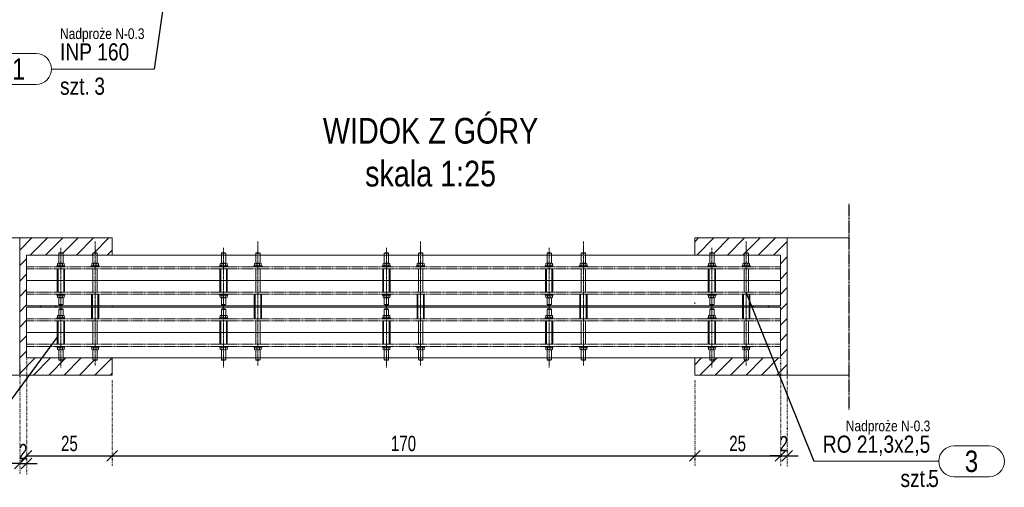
# Model space of a CAD drawing. Header units: millimetres. Extents: x 11149 to 111407, y -107619 to -23630.
# Tile 206 of 245: x 19886 to 20173, y -28731 to -28595. Entities that reach past the tile are written whole.
import ezdxf
from ezdxf.enums import TextEntityAlignment as Align

# ---------------------------------------------------------------- set-up
doc = ezdxf.new("R2010")
doc.units = ezdxf.units.MM
doc.header["$LTSCALE"] = 2
for name, pattern in [('CENTER2', [28.575, 19.05, -3.175, 3.175, -3.175]), ('DOT', [6.35, 0, -6.35]), ('HIDDEN', [9.525, 6.35, -3.175])]:
    doc.linetypes.add(name, pattern=pattern)
doc.layers.get('0').update_dxf_attribs({"plot": 0})
doc.layers.get('Defpoints').update_dxf_attribs({"color": 1})
for name, color, linetype, lineweight in [('e-cad_252', 252, 'HIDDEN', 9), ('e-cad_cienkie', 1, 'Continuous', 9), ('e-cad_opisy', 7, 'Continuous', 9), ('e-cad_osie', 22, 'CENTER2', 9), ('e-cad_stal_kontur', 222, 'Continuous', 20), ('e-cad_stal_ukryte', 222, 'HIDDEN', 9), ('e-cad_wymiary', 4, 'Continuous', 9)]:
    doc.layers.add(name, color=color, linetype=linetype, lineweight=lineweight)
doc.layers.add('e-cad_rzutnie', color=61, linetype='Continuous', lineweight=9, plot=False)
doc.layers.add('e-cad_ukryte', color=30, linetype='HIDDEN')
doc.styles.add('e-cad_1', font='arial.ttf', dxfattribs={"width": 0.7})
doc.styles.add('e-cad_2', font='arial.ttf', dxfattribs={"width": 0.8})
doc.dimstyles.new('e-cad_1_25_[cm]', dxfattribs={"dimscale": 2.5, "dimtxt": 1.8, "dimasz": 1.25, "dimexe": 1.25, "dimexo": 0.625, "dimgap": 0.5, "dimtad": 1, "dimdec": 0, "dimrnd": 1, "dimzin": 1, "dimtxsty": 'e-cad_1', "dimblk": 'OBLIQUE', "dimcen": 2.5, "dimclrd": 256, "dimclre": 252, "dimclrt": 7, "dimadec": 0, "dimazin": 0, "dimtfac": 1, "dimtix": 1, "dimtmove": 2, "dimatfit": 3, "dimldrblk": 'NONE', "dimfxl": 60, "dimfxlon": 1, "dimarcsym": 0})

# ---------------------------------------------------------------- blocks, each defined once
blk = doc.blocks.new('_OBLIQUE')
at = {"color": 0, "linetype": 'ByBlock', "lineweight": -2}
blk.add_line((-0.5, -0.5), (0.5, 0.5), dxfattribs=at)
blk = doc.blocks.new('*D1353')
at = {"layer": 'Defpoints', "color": 0}
for p in [(19887.7, -28691.87), (19885.7, -28694.18), (19887.7, -28724.39)]:
    blk.add_point(p, dxfattribs=at)
at = {"layer": 'e-cad_wymiary', "color": 252, "linetype": 'DOT', "lineweight": -2, "ltscale": 0.02}
for p, q in [((19887.7, -28693.43), (19887.7, -28727.52)), ((19885.7, -28695.74), (19885.7, -28727.52))]:
    blk.add_line(p, q, dxfattribs=at)
at = {"layer": 'e-cad_wymiary', "lineweight": -2, "ltscale": 0.02}
for p, q in [((19885.7, -28724.39), (19882.58, -28724.39)), ((19885.7, -28724.39), (19887.7, -28724.39)), ((19887.7, -28724.39), (19890.83, -28724.39))]:
    blk.add_line(p, q, dxfattribs=at)
at = {"layer": 'e-cad_wymiary', "lineweight": -2, "xscale": 3.125, "yscale": 3.125, "zscale": 3.125}
blk.add_blockref('_OBLIQUE', (19885.7, -28724.39), dxfattribs=at)
at = {"layer": 'e-cad_wymiary', "lineweight": -2, "xscale": 3.125, "yscale": 3.125, "zscale": 3.125, "rotation": 180}
blk.add_blockref('_OBLIQUE', (19887.7, -28724.39), dxfattribs=at)
at = {"layer": 'e-cad_wymiary', "color": 7, "insert": (19886.7, -28720.89), "char_height": 4.5, "attachment_point": 5, "style": 'e-cad_1'}
blk.add_mtext('2', dxfattribs=at)
blk = doc.blocks.new('_None')
blk = doc.blocks.new('*D1354')
at = {"layer": 'Defpoints', "color": 0}
for p in [(19887.7, -28691.87), (19912.7, -28698.57), (19912.7, -28722.09)]:
    blk.add_point(p, dxfattribs=at)
at = {"layer": 'e-cad_wymiary', "color": 252, "linetype": 'DOT', "lineweight": -2, "ltscale": 0.02}
for p, q in [((19887.7, -28693.43), (19887.7, -28725.22)), ((19912.7, -28700.13), (19912.7, -28725.22))]:
    blk.add_line(p, q, dxfattribs=at)
at = {"layer": 'e-cad_wymiary', "lineweight": -2, "ltscale": 0.02}
blk.add_line((19887.7, -28722.09), (19912.7, -28722.09), dxfattribs=at)
at = {"layer": 'e-cad_wymiary', "lineweight": -2, "xscale": 3.125, "yscale": 3.125, "zscale": 3.125, "rotation": 180}
blk.add_blockref('_OBLIQUE', (19887.7, -28722.09), dxfattribs=at)
at = {"layer": 'e-cad_wymiary', "lineweight": -2, "xscale": 3.125, "yscale": 3.125, "zscale": 3.125}
blk.add_blockref('_OBLIQUE', (19912.7, -28722.09), dxfattribs=at)
at = {"layer": 'e-cad_wymiary', "color": 7, "insert": (19900.2, -28718.54), "char_height": 4.5, "attachment_point": 5, "style": 'e-cad_1'}
blk.add_mtext('25', dxfattribs=at)
blk = doc.blocks.new('*D1355')
at = {"layer": 'Defpoints', "color": 0}
for p in [(19912.7, -28698.57), (20082.7, -28698.57), (20082.7, -28722.09)]:
    blk.add_point(p, dxfattribs=at)
at = {"layer": 'e-cad_wymiary', "color": 252, "linetype": 'DOT', "lineweight": -2, "ltscale": 0.02}
for p, q in [((19912.7, -28700.13), (19912.7, -28725.22)), ((20082.7, -28700.13), (20082.7, -28725.22))]:
    blk.add_line(p, q, dxfattribs=at)
at = {"layer": 'e-cad_wymiary', "lineweight": -2, "ltscale": 0.02}
blk.add_line((19912.7, -28722.09), (20082.7, -28722.09), dxfattribs=at)
at = {"layer": 'e-cad_wymiary', "lineweight": -2, "xscale": 3.125, "yscale": 3.125, "zscale": 3.125, "rotation": 180}
blk.add_blockref('_OBLIQUE', (19912.7, -28722.09), dxfattribs=at)
at = {"layer": 'e-cad_wymiary', "lineweight": -2, "xscale": 3.125, "yscale": 3.125, "zscale": 3.125}
blk.add_blockref('_OBLIQUE', (20082.7, -28722.09), dxfattribs=at)
at = {"layer": 'e-cad_wymiary', "color": 7, "insert": (19997.7, -28718.54), "char_height": 4.5, "attachment_point": 5, "style": 'e-cad_1'}
blk.add_mtext('170', dxfattribs=at)
blk = doc.blocks.new('*D1356')
at = {"layer": 'Defpoints', "color": 0}
for p in [(20107.7, -28692.16), (20082.7, -28698.57), (20107.7, -28722.09)]:
    blk.add_point(p, dxfattribs=at)
at = {"layer": 'e-cad_wymiary', "color": 252, "linetype": 'DOT', "lineweight": -2, "ltscale": 0.02}
for p, q in [((20107.7, -28693.72), (20107.7, -28725.22)), ((20082.7, -28700.13), (20082.7, -28725.22))]:
    blk.add_line(p, q, dxfattribs=at)
at = {"layer": 'e-cad_wymiary', "lineweight": -2, "ltscale": 0.02}
blk.add_line((20082.7, -28722.09), (20107.7, -28722.09), dxfattribs=at)
at = {"layer": 'e-cad_wymiary', "lineweight": -2, "xscale": 3.125, "yscale": 3.125, "zscale": 3.125, "rotation": 180}
blk.add_blockref('_OBLIQUE', (20082.7, -28722.09), dxfattribs=at)
at = {"layer": 'e-cad_wymiary', "lineweight": -2, "xscale": 3.125, "yscale": 3.125, "zscale": 3.125}
blk.add_blockref('_OBLIQUE', (20107.7, -28722.09), dxfattribs=at)
at = {"layer": 'e-cad_wymiary', "color": 7, "insert": (20095.2, -28718.54), "char_height": 4.5, "attachment_point": 5, "style": 'e-cad_1'}
blk.add_mtext('25', dxfattribs=at)
blk = doc.blocks.new('*D1357')
at = {"layer": 'Defpoints', "color": 0, "ltscale": 0.5}
for p in [(20107.7, -28692.16), (20109.7, -28695.9), (20109.7, -28722.09)]:
    blk.add_point(p, dxfattribs=at)
at = {"layer": 'e-cad_wymiary', "color": 252, "linetype": 'DOT', "lineweight": -2, "ltscale": 0.02}
for p, q in [((20107.7, -28693.72), (20107.7, -28725.22)), ((20109.7, -28697.46), (20109.7, -28725.22))]:
    blk.add_line(p, q, dxfattribs=at)
at = {"layer": 'e-cad_wymiary', "lineweight": -2, "ltscale": 0.02}
for p, q in [((20107.7, -28722.09), (20104.58, -28722.09)), ((20107.7, -28722.09), (20109.7, -28722.09)), ((20109.7, -28722.09), (20112.83, -28722.09))]:
    blk.add_line(p, q, dxfattribs=at)
at = {"layer": 'e-cad_wymiary', "lineweight": -2, "ltscale": 0.5, "xscale": 3.125, "yscale": 3.125, "zscale": 3.125}
blk.add_blockref('_OBLIQUE', (20107.7, -28722.09), dxfattribs=at)
at = {"layer": 'e-cad_wymiary', "lineweight": -2, "ltscale": 0.5, "xscale": 3.125, "yscale": 3.125, "zscale": 3.125, "rotation": 180}
blk.add_blockref('_OBLIQUE', (20109.7, -28722.09), dxfattribs=at)
at = {"layer": 'e-cad_wymiary', "color": 7, "ltscale": 0.5, "insert": (20108.7, -28718.58), "char_height": 4.5, "attachment_point": 5, "style": 'e-cad_1'}
blk.add_mtext('2', dxfattribs=at)
blk = doc.blocks.new('e-cad_StalOpis_1')
at = {"layer": 'e-cad_cienkie', "ltscale": 0.4}
blk.add_lwpolyline([(14.87, 1.8), (10.78, 1.8, 0.991311), (10.78, -1.8), (14.87, -1.8, 0.991311)], format="xyb", close=True, dxfattribs=at)
at = {"layer": 'e-cad_cienkie'}
blk.add_lwpolyline([(0, 0), (9, 0)], dxfattribs=at)
at = {"layer": 'e-cad_opisy', "ltscale": 0.04, "style": 'e-cad_1', "width": 0.8}
for tag, p in [('PROFIL', (8.01, 1)), ('ILOSC', (9.01, -3)), ('s_2', (8.01, -3))]:
    blk.add_attdef(tag, text='', height=2, dxfattribs=at).set_placement(p, align=Align.RIGHT)
at = {"layer": 'e-cad_opisy', "ltscale": 0.04, "style": 'e-cad_1', "width": 0.95, "flags": 1}
blk.add_attdef('s_1', text='', height=2, dxfattribs=at).set_placement((79.6, 1), align=Align.CENTER)
at = {"layer": 'e-cad_opisy', "color": 9, "ltscale": 0.04, "style": 'e-cad_1', "width": 0.8}
blk.add_attdef('NR', text='', height=2.5, dxfattribs=at).set_placement((12.82, 0), align=Align.MIDDLE_CENTER)
at = {"layer": 'e-cad_opisy', "ltscale": 0.04, "style": 'e-cad_1', "width": 0.8, "flags": 1}
for tag, p in [('MASA', (0, -15)), ('OBWOD', (0, -20)), ('GATUNEK_STALI', (0, -25))]:
    blk.add_attdef(tag, p, '', height=3, dxfattribs=at)
at = {"layer": 'e-cad_rzutnie', "ltscale": 0.04, "style": 'e-cad_1', "width": 0.8}
blk.add_attdef('POZYCJA', text='', height=1.25, dxfattribs=at).set_placement((8.01, 3.5), align=Align.RIGHT)
at = {"layer": 'e-cad_rzutnie', "ltscale": 0.04, "style": 'e-cad_1', "width": 0.8, "flags": 1}
blk.add_attdef('DLUGOSC', text='', height=1.25, dxfattribs=at).set_placement((12.82, -2.05), align=Align.TOP_CENTER)
blk = doc.blocks.new('e-cad_StalOpis_2')
at = {"layer": 'e-cad_cienkie', "ltscale": 0.4}
blk.add_lwpolyline([(-14.87, 1.8), (-10.78, 1.8, -0.991311), (-10.78, -1.8), (-14.87, -1.8, -0.991311)], format="xyb", close=True, dxfattribs=at)
at = {"layer": 'e-cad_cienkie'}
blk.add_lwpolyline([(0, 0), (-9, 0)], dxfattribs=at)
at = {"layer": 'e-cad_opisy', "ltscale": 0.04, "style": 'e-cad_1', "width": 0.8}
for tag, p in [('PROFIL', (-8, 1)), ('s_2', (-8, -3)), ('ILOSC', (-4, -3))]:
    blk.add_attdef(tag, p, '', height=2, dxfattribs=at)
at = {"layer": 'e-cad_opisy', "ltscale": 0.04, "style": 'e-cad_1', "width": 0.95, "flags": 1}
blk.add_attdef('s_1', text='', height=2, dxfattribs=at).set_placement((30.3, 1), align=Align.CENTER)
at = {"layer": 'e-cad_opisy', "color": 9, "ltscale": 0.04, "style": 'e-cad_1', "width": 0.8}
blk.add_attdef('NR', text='', height=2.5, dxfattribs=at).set_placement((-12.83, 0), align=Align.MIDDLE_CENTER)
at = {"layer": 'e-cad_opisy', "ltscale": 0.04, "style": 'e-cad_1', "width": 0.8, "flags": 1}
for tag, p in [('MASA', (0, -15)), ('OBWOD', (0, -20)), ('GATUNEK_STALI', (0, -25))]:
    blk.add_attdef(tag, p, '', height=3, dxfattribs=at)
at = {"layer": 'e-cad_rzutnie', "ltscale": 0.04, "style": 'e-cad_1', "width": 0.8}
blk.add_attdef('POZYCJA', (-8, 3.5), '', height=1.25, dxfattribs=at)
at = {"layer": 'e-cad_rzutnie', "ltscale": 0.04, "style": 'e-cad_1', "width": 0.8, "flags": 1}
blk.add_attdef('DLUGOSC', text='', height=1.25, dxfattribs=at).set_placement((-12.83, -2.05), align=Align.TOP_CENTER)

msp = doc.modelspace()

# ---------------------------------------------------------------- hatches: boundary and pattern name
at = {"layer": 'e-cad_252', "ltscale": 10}
h = msp.add_hatch(dxfattribs=at)
h.set_pattern_fill('ANSI31', color=256)
h.set_pattern_definition([(45, (-9000.538, -43009.3444), (-2.24506403, 2.24506403), [])])
h.paths.add_polyline_path([(19885.7, -28698.57), (19885.7, -28658.57), (19912.7, -28658.57), (19912.7, -28663.57), (19908.34, -28663.57), (19908.34, -28663.02), (19908.19, -28662.87), (19907.22, -28662.87), (19907.07, -28663.02), (19907.07, -28663.57), (19898.34, -28663.57), (19898.34, -28663.02), (19898.19, -28662.87), (19897.7, -28662.87), (19897.22, -28662.87), (19897.07, -28663.02), (19897.07, -28663.57), (19887.7, -28663.57), (19887.7, -28670.97), (19887.7, -28678.37), (19897.7, -28678.37), (19897.7, -28678.77), (19887.7, -28678.77), (19887.7, -28686.17), (19887.7, -28693.57), (19897.07, -28693.57), (19897.07, -28694.11), (19897.22, -28694.26), (19898.19, -28694.26), (19898.34, -28694.11), (19898.34, -28693.57), (19907.07, -28693.57), (19907.07, -28694.11), (19907.22, -28694.26), (19908.19, -28694.26), (19908.34, -28694.11), (19908.34, -28693.57), (19912.7, -28693.57), (19912.7, -28698.57)])
h = msp.add_hatch(dxfattribs=at)
h.set_pattern_fill('ANSI31', color=256)
h.set_pattern_definition([(45, (-9030.538, -43009.3444), (-2.24506403, 2.24506403), [])])
h.paths.add_polyline_path([(20082.7, -28693.57), (20087.07, -28693.57), (20087.07, -28694.11), (20087.22, -28694.26), (20088.19, -28694.26), (20088.34, -28694.11), (20088.34, -28693.57), (20097.07, -28693.57), (20097.07, -28694.11), (20097.22, -28694.26), (20098.19, -28694.26), (20098.34, -28694.11), (20098.34, -28693.57), (20107.7, -28693.57), (20107.7, -28686.17), (20107.7, -28678.77), (20098.77, -28678.77), (20098.77, -28678.37), (20107.7, -28678.37), (20107.7, -28670.97), (20107.7, -28663.57), (20098.34, -28663.57), (20098.34, -28663.02), (20098.19, -28662.87), (20097.22, -28662.87), (20097.07, -28663.02), (20097.07, -28663.57), (20088.34, -28663.57), (20088.34, -28663.02), (20088.19, -28662.87), (20087.22, -28662.87), (20087.07, -28663.02), (20087.07, -28663.57), (20082.7, -28663.57), (20082.7, -28658.57), (20109.7, -28658.57), (20109.7, -28698.57), (20082.7, -28698.57)])

# ---------------------------------------------------------------- linework, layer by layer
at = {"layer": 'e-cad_cienkie', "ltscale": 0.02}
msp.add_line((19917.46, -28609.28), (19924.92, -28609.28), dxfattribs=at)
at = {"layer": 'e-cad_cienkie'}
msp.add_line((20117.4, -28723.71), (20131.4, -28723.71), dxfattribs=at)
at = {"layer": 'e-cad_cienkie', "color": 0, "ltscale": 0.8}
for points in [[(19898.9, -28666.95), (19896.5, -28666.95), (19896.5, -28666.7), (19898.9, -28666.7), (19898.9, -28666.95)], [(19896.71, -28666.7), (19896.71, -28666.03)], [(19898.69, -28666.7), (19896.71, -28666.7)], [(19898.44, -28665.95), (19896.96, -28665.95)], [(19897.2, -28666.7), (19897.2, -28665.95)], [(19898.2, -28666.7), (19898.2, -28665.95)], [(19898.69, -28666.7), (19898.69, -28666.03)], [(19908.9, -28666.95), (19906.5, -28666.95), (19906.5, -28666.7), (19908.9, -28666.7), (19908.9, -28666.95)], [(19906.71, -28666.7), (19906.71, -28666.03)], [(19908.69, -28666.7), (19906.71, -28666.7)], [(19908.45, -28665.95), (19906.96, -28665.95)], [(19907.21, -28666.7), (19907.21, -28665.95)], [(19908.2, -28666.7), (19908.2, -28665.95)], [(19908.69, -28666.7), (19908.69, -28666.03)], [(19946.4, -28666.95), (19944, -28666.95), (19944, -28666.7), (19946.4, -28666.7), (19946.4, -28666.95)], [(19944.21, -28666.7), (19944.21, -28666.03)], [(19946.19, -28666.7), (19944.21, -28666.7)], [(19945.94, -28665.95), (19944.46, -28665.95)], [(19944.7, -28666.7), (19944.7, -28665.95)], [(19945.7, -28666.7), (19945.7, -28665.95)], [(19946.19, -28666.7), (19946.19, -28666.03)], [(19956.4, -28666.95), (19954, -28666.95), (19954, -28666.7), (19956.4, -28666.7), (19956.4, -28666.95)], [(19954.21, -28666.7), (19954.21, -28666.03)], [(19956.19, -28666.7), (19954.21, -28666.7)], [(19955.95, -28665.95), (19954.46, -28665.95)], [(19954.71, -28666.7), (19954.71, -28665.95)], [(19955.7, -28666.7), (19955.7, -28665.95)], [(19956.19, -28666.7), (19956.19, -28666.03)], [(19993.9, -28666.95), (19991.5, -28666.95), (19991.5, -28666.7), (19993.9, -28666.7), (19993.9, -28666.95)], [(19991.71, -28666.7), (19991.71, -28666.03)], [(19993.69, -28666.7), (19991.71, -28666.7)], [(19993.44, -28665.95), (19991.96, -28665.95)], [(19992.2, -28666.7), (19992.2, -28665.95)], [(19993.2, -28666.7), (19993.2, -28665.95)], [(19993.69, -28666.7), (19993.69, -28666.03)], [(20003.9, -28666.95), (20001.5, -28666.95), (20001.5, -28666.7), (20003.9, -28666.7), (20003.9, -28666.95)], [(20001.71, -28666.7), (20001.71, -28666.03)], [(20003.69, -28666.7), (20001.71, -28666.7)], [(20003.45, -28665.95), (20001.96, -28665.95)], [(20002.21, -28666.7), (20002.21, -28665.95)], [(20003.2, -28666.7), (20003.2, -28665.95)], [(20003.69, -28666.7), (20003.69, -28666.03)], [(20041.4, -28666.95), (20039, -28666.95), (20039, -28666.7), (20041.4, -28666.7), (20041.4, -28666.95)], [(20039.21, -28666.7), (20039.21, -28666.03)], [(20041.19, -28666.7), (20039.21, -28666.7)], [(20040.94, -28665.95), (20039.46, -28665.95)], [(20039.7, -28666.7), (20039.7, -28665.95)], [(20040.7, -28666.7), (20040.7, -28665.95)], [(20041.19, -28666.7), (20041.19, -28666.03)], [(20051.4, -28666.95), (20049, -28666.95), (20049, -28666.7), (20051.4, -28666.7), (20051.4, -28666.95)], [(20049.21, -28666.7), (20049.21, -28666.03)], [(20051.19, -28666.7), (20049.21, -28666.7)], [(20050.95, -28665.95), (20049.46, -28665.95)], [(20049.71, -28666.7), (20049.71, -28665.95)], [(20050.7, -28666.7), (20050.7, -28665.95)], [(20051.19, -28666.7), (20051.19, -28666.03)], [(20088.9, -28666.95), (20086.5, -28666.95), (20086.5, -28666.7), (20088.9, -28666.7), (20088.9, -28666.95)], [(20086.71, -28666.7), (20086.71, -28666.03)], [(20088.69, -28666.7), (20086.71, -28666.7)], [(20088.44, -28665.95), (20086.96, -28665.95)], [(20087.2, -28666.7), (20087.2, -28665.95)], [(20088.2, -28666.7), (20088.2, -28665.95)], [(20088.69, -28666.7), (20088.69, -28666.03)], [(20098.9, -28666.95), (20096.5, -28666.95), (20096.5, -28666.7), (20098.9, -28666.7), (20098.9, -28666.95)], [(20096.71, -28666.7), (20096.71, -28666.03)], [(20098.69, -28666.7), (20096.71, -28666.7)], [(20098.45, -28665.95), (20096.96, -28665.95)], [(20097.21, -28666.7), (20097.21, -28665.95)], [(20098.2, -28666.7), (20098.2, -28665.95)], [(20098.69, -28666.7), (20098.69, -28666.03)], [(19898.9, -28674.98), (19896.5, -28674.98), (19896.5, -28675.23), (19898.9, -28675.23), (19898.9, -28674.98)], [(19896.71, -28675.23), (19896.71, -28675.91)], [(19898.69, -28675.23), (19896.71, -28675.23)], [(19898.45, -28675.98), (19896.96, -28675.98)], [(19897.21, -28675.23), (19897.21, -28675.98)], [(19898.2, -28675.23), (19898.2, -28675.98)], [(19898.69, -28675.23), (19898.69, -28675.91)], [(19946.4, -28674.98), (19944, -28674.98), (19944, -28675.23), (19946.4, -28675.23), (19946.4, -28674.98)], [(19944.21, -28675.23), (19944.21, -28675.91)], [(19946.19, -28675.23), (19944.21, -28675.23)], [(19945.95, -28675.98), (19944.46, -28675.98)], [(19944.71, -28675.23), (19944.71, -28675.98)], [(19945.7, -28675.23), (19945.7, -28675.98)], [(19946.19, -28675.23), (19946.19, -28675.91)], [(19993.9, -28674.98), (19991.5, -28674.98), (19991.5, -28675.23), (19993.9, -28675.23), (19993.9, -28674.98)], [(19991.71, -28675.23), (19991.71, -28675.91)], [(19993.69, -28675.23), (19991.71, -28675.23)], [(19993.45, -28675.98), (19991.96, -28675.98)], [(19992.21, -28675.23), (19992.21, -28675.98)], [(19993.2, -28675.23), (19993.2, -28675.98)], [(19993.69, -28675.23), (19993.69, -28675.91)], [(20041.4, -28674.98), (20039, -28674.98), (20039, -28675.23), (20041.4, -28675.23), (20041.4, -28674.98)], [(20039.21, -28675.23), (20039.21, -28675.91)], [(20041.19, -28675.23), (20039.21, -28675.23)], [(20040.95, -28675.98), (20039.46, -28675.98)], [(20039.71, -28675.23), (20039.71, -28675.98)], [(20040.7, -28675.23), (20040.7, -28675.98)], [(20041.19, -28675.23), (20041.19, -28675.91)], [(20088.9, -28674.98), (20086.5, -28674.98), (20086.5, -28675.23), (20088.9, -28675.23), (20088.9, -28674.98)], [(20086.71, -28675.23), (20086.71, -28675.91)], [(20088.69, -28675.23), (20086.71, -28675.23)], [(20088.45, -28675.98), (20086.96, -28675.98)], [(20087.21, -28675.23), (20087.21, -28675.98)], [(20088.2, -28675.23), (20088.2, -28675.98)], [(20088.69, -28675.23), (20088.69, -28675.91)], [(19898.9, -28682.15), (19896.5, -28682.15), (19896.5, -28681.9), (19898.9, -28681.9), (19898.9, -28682.15)], [(19896.71, -28681.9), (19896.71, -28681.23)], [(19898.69, -28681.9), (19896.71, -28681.9)], [(19898.44, -28681.15), (19896.96, -28681.15)], [(19897.2, -28681.9), (19897.2, -28681.15)], [(19898.2, -28681.9), (19898.2, -28681.15)], [(19898.69, -28681.9), (19898.69, -28681.23)], [(19946.4, -28682.15), (19944, -28682.15), (19944, -28681.9), (19946.4, -28681.9), (19946.4, -28682.15)], [(19944.21, -28681.9), (19944.21, -28681.23)], [(19946.19, -28681.9), (19944.21, -28681.9)], [(19945.94, -28681.15), (19944.46, -28681.15)], [(19944.7, -28681.9), (19944.7, -28681.15)], [(19945.7, -28681.9), (19945.7, -28681.15)], [(19946.19, -28681.9), (19946.19, -28681.23)], [(19993.9, -28682.15), (19991.5, -28682.15), (19991.5, -28681.9), (19993.9, -28681.9), (19993.9, -28682.15)], [(19991.71, -28681.9), (19991.71, -28681.23)], [(19993.69, -28681.9), (19991.71, -28681.9)], [(19993.44, -28681.15), (19991.96, -28681.15)], [(19992.2, -28681.9), (19992.2, -28681.15)], [(19993.2, -28681.9), (19993.2, -28681.15)], [(19993.69, -28681.9), (19993.69, -28681.23)], [(20041.4, -28682.15), (20039, -28682.15), (20039, -28681.9), (20041.4, -28681.9), (20041.4, -28682.15)], [(20039.21, -28681.9), (20039.21, -28681.23)], [(20041.19, -28681.9), (20039.21, -28681.9)], [(20040.94, -28681.15), (20039.46, -28681.15)], [(20039.7, -28681.9), (20039.7, -28681.15)], [(20040.7, -28681.9), (20040.7, -28681.15)], [(20041.19, -28681.9), (20041.19, -28681.23)], [(20088.9, -28682.15), (20086.5, -28682.15), (20086.5, -28681.9), (20088.9, -28681.9), (20088.9, -28682.15)], [(20086.71, -28681.9), (20086.71, -28681.23)], [(20088.69, -28681.9), (20086.71, -28681.9)], [(20088.44, -28681.15), (20086.96, -28681.15)], [(20087.2, -28681.9), (20087.2, -28681.15)], [(20088.2, -28681.9), (20088.2, -28681.15)], [(20088.69, -28681.9), (20088.69, -28681.23)], [(19898.9, -28690.18), (19896.5, -28690.18), (19896.5, -28690.43), (19898.9, -28690.43), (19898.9, -28690.18)], [(19896.71, -28690.43), (19896.71, -28691.11)], [(19898.69, -28690.43), (19896.71, -28690.43)], [(19897.21, -28690.43), (19897.21, -28691.18)], [(19898.2, -28690.43), (19898.2, -28691.18)], [(19898.69, -28690.43), (19898.69, -28691.11)], [(19908.9, -28690.18), (19906.5, -28690.18), (19906.5, -28690.43), (19908.9, -28690.43), (19908.9, -28690.18)], [(19906.71, -28690.43), (19906.71, -28691.11)], [(19908.69, -28690.43), (19906.71, -28690.43)], [(19907.21, -28690.43), (19907.21, -28691.18)], [(19908.2, -28690.43), (19908.2, -28691.18)], [(19908.69, -28690.43), (19908.69, -28691.11)], [(19946.4, -28690.18), (19944, -28690.18), (19944, -28690.43), (19946.4, -28690.43), (19946.4, -28690.18)], [(19944.21, -28690.43), (19944.21, -28691.11)], [(19946.19, -28690.43), (19944.21, -28690.43)], [(19944.71, -28690.43), (19944.71, -28691.18)], [(19945.7, -28690.43), (19945.7, -28691.18)], [(19946.19, -28690.43), (19946.19, -28691.11)], [(19956.4, -28690.18), (19954, -28690.18), (19954, -28690.43), (19956.4, -28690.43), (19956.4, -28690.18)], [(19954.21, -28690.43), (19954.21, -28691.11)], [(19956.19, -28690.43), (19954.21, -28690.43)], [(19954.71, -28690.43), (19954.71, -28691.18)], [(19955.7, -28690.43), (19955.7, -28691.18)], [(19956.19, -28690.43), (19956.19, -28691.11)], [(19993.9, -28690.18), (19991.5, -28690.18), (19991.5, -28690.43), (19993.9, -28690.43), (19993.9, -28690.18)], [(19991.71, -28690.43), (19991.71, -28691.11)], [(19993.69, -28690.43), (19991.71, -28690.43)], [(19992.21, -28690.43), (19992.21, -28691.18)], [(19993.2, -28690.43), (19993.2, -28691.18)], [(19993.69, -28690.43), (19993.69, -28691.11)], [(20003.9, -28690.18), (20001.5, -28690.18), (20001.5, -28690.43), (20003.9, -28690.43), (20003.9, -28690.18)], [(20001.71, -28690.43), (20001.71, -28691.11)], [(20003.69, -28690.43), (20001.71, -28690.43)], [(20002.21, -28690.43), (20002.21, -28691.18)], [(20003.2, -28690.43), (20003.2, -28691.18)], [(20003.69, -28690.43), (20003.69, -28691.11)], [(20041.4, -28690.18), (20039, -28690.18), (20039, -28690.43), (20041.4, -28690.43), (20041.4, -28690.18)], [(20039.21, -28690.43), (20039.21, -28691.11)], [(20041.19, -28690.43), (20039.21, -28690.43)], [(20039.71, -28690.43), (20039.71, -28691.18)], [(20040.7, -28690.43), (20040.7, -28691.18)], [(20041.19, -28690.43), (20041.19, -28691.11)], [(20051.4, -28690.18), (20049, -28690.18), (20049, -28690.43), (20051.4, -28690.43), (20051.4, -28690.18)], [(20049.21, -28690.43), (20049.21, -28691.11)], [(20051.19, -28690.43), (20049.21, -28690.43)], [(20049.71, -28690.43), (20049.71, -28691.18)], [(20050.7, -28690.43), (20050.7, -28691.18)], [(20051.19, -28690.43), (20051.19, -28691.11)], [(20088.9, -28690.18), (20086.5, -28690.18), (20086.5, -28690.43), (20088.9, -28690.43), (20088.9, -28690.18)], [(20086.71, -28690.43), (20086.71, -28691.11)], [(20088.69, -28690.43), (20086.71, -28690.43)], [(20087.21, -28690.43), (20087.21, -28691.18)], [(20088.2, -28690.43), (20088.2, -28691.18)], [(20088.69, -28690.43), (20088.69, -28691.11)], [(20098.9, -28690.18), (20096.5, -28690.18), (20096.5, -28690.43), (20098.9, -28690.43), (20098.9, -28690.18)], [(20096.71, -28690.43), (20096.71, -28691.11)], [(20098.69, -28690.43), (20096.71, -28690.43)], [(20097.21, -28690.43), (20097.21, -28691.18)], [(20098.2, -28690.43), (20098.2, -28691.18)], [(20098.69, -28690.43), (20098.69, -28691.11)], [(19898.45, -28691.18), (19896.96, -28691.18)], [(19908.45, -28691.18), (19906.96, -28691.18)], [(19945.95, -28691.18), (19944.46, -28691.18)], [(19955.95, -28691.18), (19954.46, -28691.18)], [(19993.45, -28691.18), (19991.96, -28691.18)], [(20003.45, -28691.18), (20001.96, -28691.18)], [(20040.95, -28691.18), (20039.46, -28691.18)], [(20050.95, -28691.18), (20049.46, -28691.18)], [(20088.45, -28691.18), (20086.96, -28691.18)], [(20098.45, -28691.18), (20096.96, -28691.18)]]:
    msp.add_lwpolyline(points, dxfattribs=at)
for points in [[(19897.2, -28666.03, 0.302267), (19896.71, -28666.03)], [(19898.2, -28666.03, 0.151134), (19897.2, -28666.03)], [(19898.69, -28666.03, 0.302267), (19898.2, -28666.03)], [(19907.21, -28666.03, 0.302267), (19906.71, -28666.03)], [(19908.2, -28666.03, 0.151134), (19907.21, -28666.03)], [(19908.69, -28666.03, 0.302267), (19908.2, -28666.03)], [(19944.7, -28666.03, 0.302267), (19944.21, -28666.03)], [(19945.7, -28666.03, 0.151134), (19944.7, -28666.03)], [(19946.19, -28666.03, 0.302267), (19945.7, -28666.03)], [(19954.71, -28666.03, 0.302267), (19954.21, -28666.03)], [(19955.7, -28666.03, 0.151134), (19954.71, -28666.03)], [(19956.19, -28666.03, 0.302267), (19955.7, -28666.03)], [(19992.2, -28666.03, 0.302267), (19991.71, -28666.03)], [(19993.2, -28666.03, 0.151134), (19992.2, -28666.03)], [(19993.69, -28666.03, 0.302267), (19993.2, -28666.03)], [(20002.21, -28666.03, 0.302267), (20001.71, -28666.03)], [(20003.2, -28666.03, 0.151134), (20002.21, -28666.03)], [(20003.69, -28666.03, 0.302267), (20003.2, -28666.03)], [(20039.7, -28666.03, 0.302267), (20039.21, -28666.03)], [(20040.7, -28666.03, 0.151134), (20039.7, -28666.03)], [(20041.19, -28666.03, 0.302267), (20040.7, -28666.03)], [(20049.71, -28666.03, 0.302267), (20049.21, -28666.03)], [(20050.7, -28666.03, 0.151134), (20049.71, -28666.03)], [(20051.19, -28666.03, 0.302267), (20050.7, -28666.03)], [(20087.2, -28666.03, 0.302267), (20086.71, -28666.03)], [(20088.2, -28666.03, 0.151134), (20087.2, -28666.03)], [(20088.69, -28666.03, 0.302267), (20088.2, -28666.03)], [(20097.21, -28666.03, 0.302267), (20096.71, -28666.03)], [(20098.2, -28666.03, 0.151134), (20097.21, -28666.03)], [(20098.69, -28666.03, 0.302267), (20098.2, -28666.03)], [(19897.21, -28675.91, -0.302267), (19896.71, -28675.91)], [(19898.2, -28675.91, -0.151134), (19897.21, -28675.91)], [(19898.69, -28675.91, -0.302267), (19898.2, -28675.91)], [(19944.71, -28675.91, -0.302267), (19944.21, -28675.91)], [(19945.7, -28675.91, -0.151134), (19944.71, -28675.91)], [(19946.19, -28675.91, -0.302267), (19945.7, -28675.91)], [(19992.21, -28675.91, -0.302267), (19991.71, -28675.91)], [(19993.2, -28675.91, -0.151134), (19992.21, -28675.91)], [(19993.69, -28675.91, -0.302267), (19993.2, -28675.91)], [(20039.71, -28675.91, -0.302267), (20039.21, -28675.91)], [(20040.7, -28675.91, -0.151134), (20039.71, -28675.91)], [(20041.19, -28675.91, -0.302267), (20040.7, -28675.91)], [(20087.21, -28675.91, -0.302267), (20086.71, -28675.91)], [(20088.2, -28675.91, -0.151134), (20087.21, -28675.91)], [(20088.69, -28675.91, -0.302267), (20088.2, -28675.91)], [(19897.2, -28681.23, 0.302267), (19896.71, -28681.23)], [(19898.2, -28681.23, 0.151134), (19897.2, -28681.23)], [(19898.69, -28681.23, 0.302267), (19898.2, -28681.23)], [(19944.7, -28681.23, 0.302267), (19944.21, -28681.23)], [(19945.7, -28681.23, 0.151134), (19944.7, -28681.23)], [(19946.19, -28681.23, 0.302267), (19945.7, -28681.23)], [(19992.2, -28681.23, 0.302267), (19991.71, -28681.23)], [(19993.2, -28681.23, 0.151134), (19992.2, -28681.23)], [(19993.69, -28681.23, 0.302267), (19993.2, -28681.23)], [(20039.7, -28681.23, 0.302267), (20039.21, -28681.23)], [(20040.7, -28681.23, 0.151134), (20039.7, -28681.23)], [(20041.19, -28681.23, 0.302267), (20040.7, -28681.23)], [(20087.2, -28681.23, 0.302267), (20086.71, -28681.23)], [(20088.2, -28681.23, 0.151134), (20087.2, -28681.23)], [(20088.69, -28681.23, 0.302267), (20088.2, -28681.23)], [(19897.21, -28691.11, -0.302267), (19896.71, -28691.11)], [(19898.2, -28691.11, -0.151134), (19897.21, -28691.11)], [(19898.69, -28691.11, -0.302267), (19898.2, -28691.11)], [(19907.21, -28691.11, -0.302267), (19906.71, -28691.11)], [(19908.2, -28691.11, -0.151134), (19907.21, -28691.11)], [(19908.69, -28691.11, -0.302267), (19908.2, -28691.11)], [(19944.71, -28691.11, -0.302267), (19944.21, -28691.11)], [(19945.7, -28691.11, -0.151134), (19944.71, -28691.11)], [(19946.19, -28691.11, -0.302267), (19945.7, -28691.11)], [(19954.71, -28691.11, -0.302267), (19954.21, -28691.11)], [(19955.7, -28691.11, -0.151134), (19954.71, -28691.11)], [(19956.19, -28691.11, -0.302267), (19955.7, -28691.11)], [(19992.21, -28691.11, -0.302267), (19991.71, -28691.11)], [(19993.2, -28691.11, -0.151134), (19992.21, -28691.11)], [(19993.69, -28691.11, -0.302267), (19993.2, -28691.11)], [(20002.21, -28691.11, -0.302267), (20001.71, -28691.11)], [(20003.2, -28691.11, -0.151134), (20002.21, -28691.11)], [(20003.69, -28691.11, -0.302267), (20003.2, -28691.11)], [(20039.71, -28691.11, -0.302267), (20039.21, -28691.11)], [(20040.7, -28691.11, -0.151134), (20039.71, -28691.11)], [(20041.19, -28691.11, -0.302267), (20040.7, -28691.11)], [(20049.71, -28691.11, -0.302267), (20049.21, -28691.11)], [(20050.7, -28691.11, -0.151134), (20049.71, -28691.11)], [(20051.19, -28691.11, -0.302267), (20050.7, -28691.11)], [(20087.21, -28691.11, -0.302267), (20086.71, -28691.11)], [(20088.2, -28691.11, -0.151134), (20087.21, -28691.11)], [(20088.69, -28691.11, -0.302267), (20088.2, -28691.11)], [(20097.21, -28691.11, -0.302267), (20096.71, -28691.11)], [(20098.2, -28691.11, -0.151134), (20097.21, -28691.11)], [(20098.69, -28691.11, -0.302267), (20098.2, -28691.11)]]:
    msp.add_lwpolyline(points, format="xyb", dxfattribs=at)
at = {"layer": 'e-cad_opisy'}
for p, q in [((19885.7, -28698.57), (19885.7, -28658.57)), ((20109.7, -28698.57), (20109.7, -28658.57))]:
    msp.add_line(p, q, dxfattribs=at)
at = {"layer": 'e-cad_opisy', "color": 0, "linetype": 'HIDDEN', "ltscale": 4}
for p, q in [((19897.07, -28663.02), (19898.34, -28663.02)), ((19897.22, -28662.87), (19898.19, -28662.87)), ((19907.07, -28663.02), (19908.34, -28663.02)), ((19907.22, -28662.87), (19908.19, -28662.87)), ((19944.57, -28663.02), (19945.84, -28663.02)), ((19944.72, -28662.87), (19945.69, -28662.87)), ((19954.57, -28663.02), (19955.84, -28663.02)), ((19954.72, -28662.87), (19955.69, -28662.87)), ((19992.07, -28663.02), (19993.34, -28663.02)), ((19992.22, -28662.87), (19993.19, -28662.87)), ((20002.07, -28663.02), (20003.34, -28663.02)), ((20002.22, -28662.87), (20003.19, -28662.87)), ((20039.57, -28663.02), (20040.84, -28663.02)), ((20039.72, -28662.87), (20040.69, -28662.87)), ((20049.57, -28663.02), (20050.84, -28663.02)), ((20049.72, -28662.87), (20050.69, -28662.87)), ((20087.07, -28663.02), (20088.34, -28663.02)), ((20087.22, -28662.87), (20088.19, -28662.87)), ((20097.07, -28663.02), (20098.34, -28663.02)), ((20097.22, -28662.87), (20098.19, -28662.87)), ((19907.07, -28674.35), (19907.07, -28667.58)), ((19908.34, -28674.35), (19908.34, -28667.58)), ((19954.57, -28674.35), (19954.57, -28667.58)), ((19955.84, -28674.35), (19955.84, -28667.58)), ((20002.07, -28674.35), (20002.07, -28667.58)), ((20003.34, -28674.35), (20003.34, -28667.58)), ((20049.57, -28674.35), (20049.57, -28667.58)), ((20050.84, -28674.35), (20050.84, -28667.58)), ((20097.07, -28674.35), (20097.07, -28667.58)), ((20098.34, -28674.35), (20098.34, -28667.58)), ((19897.07, -28677.95), (19898.34, -28677.95)), ((19897.07, -28679.39), (19898.34, -28679.39)), ((19897.22, -28678.1), (19898.19, -28678.1)), ((19897.22, -28679.24), (19898.19, -28679.24)), ((19944.57, -28677.95), (19945.84, -28677.95)), ((19944.57, -28679.39), (19945.84, -28679.39)), ((19944.72, -28678.1), (19945.69, -28678.1)), ((19944.72, -28679.24), (19945.69, -28679.24)), ((19992.07, -28677.95), (19993.34, -28677.95)), ((19992.07, -28679.39), (19993.34, -28679.39)), ((19992.22, -28678.1), (19993.19, -28678.1)), ((19992.22, -28679.24), (19993.19, -28679.24)), ((20039.57, -28677.95), (20040.84, -28677.95)), ((20039.57, -28679.39), (20040.84, -28679.39)), ((20039.72, -28678.1), (20040.69, -28678.1)), ((20039.72, -28679.24), (20040.69, -28679.24)), ((20087.07, -28677.95), (20088.34, -28677.95)), ((20087.07, -28679.39), (20088.34, -28679.39)), ((20087.22, -28678.1), (20088.19, -28678.1)), ((20087.22, -28679.24), (20088.19, -28679.24)), ((19907.07, -28682.78), (19907.07, -28689.55)), ((19908.34, -28682.78), (19908.34, -28689.55)), ((19954.57, -28682.78), (19954.57, -28689.55)), ((19955.84, -28682.78), (19955.84, -28689.55)), ((20002.07, -28682.78), (20002.07, -28689.55)), ((20003.34, -28682.78), (20003.34, -28689.55)), ((20049.57, -28682.78), (20049.57, -28689.55)), ((20050.84, -28682.78), (20050.84, -28689.55)), ((20097.07, -28682.78), (20097.07, -28689.55)), ((20098.34, -28682.78), (20098.34, -28689.55)), ((19897.07, -28694.11), (19898.34, -28694.11)), ((19897.22, -28694.26), (19898.19, -28694.26)), ((19907.07, -28694.11), (19908.34, -28694.11)), ((19907.22, -28694.26), (19908.19, -28694.26)), ((19944.57, -28694.11), (19945.84, -28694.11)), ((19944.72, -28694.26), (19945.69, -28694.26)), ((19954.57, -28694.11), (19955.84, -28694.11)), ((19954.72, -28694.26), (19955.69, -28694.26)), ((19992.07, -28694.11), (19993.34, -28694.11)), ((19992.22, -28694.26), (19993.19, -28694.26)), ((20002.07, -28694.11), (20003.34, -28694.11)), ((20002.22, -28694.26), (20003.19, -28694.26)), ((20039.57, -28694.11), (20040.84, -28694.11)), ((20039.72, -28694.26), (20040.69, -28694.26)), ((20049.57, -28694.11), (20050.84, -28694.11)), ((20049.72, -28694.26), (20050.69, -28694.26)), ((20087.07, -28694.11), (20088.34, -28694.11)), ((20087.22, -28694.26), (20088.19, -28694.26)), ((20097.07, -28694.11), (20098.34, -28694.11)), ((20097.22, -28694.26), (20098.19, -28694.26))]:
    msp.add_line(p, q, dxfattribs=at)
at = {"layer": 'e-cad_opisy'}
for points in [[(19867.7, -28658.57), (19912.7, -28658.57), (19912.7, -28663.57)], [(20127.7, -28658.57), (20082.7, -28658.57), (20082.7, -28663.57)], [(19912.7, -28678.37), (19912.7, -28678.77)], [(20082.7, -28677.4), (20082.7, -28677.8)], [(19912.7, -28693.57), (19912.7, -28698.57), (19867.7, -28698.57)], [(20082.7, -28693.57), (20082.7, -28698.57), (20127.7, -28698.57)]]:
    msp.add_lwpolyline(points, dxfattribs=at)
at = {"layer": 'e-cad_opisy', "color": 0, "linetype": 'HIDDEN', "ltscale": 4}
for points in [[(19897.22, -28662.87), (19897.07, -28663.02), (19897.07, -28665.95)], [(19898.19, -28662.87), (19898.34, -28663.02), (19898.34, -28665.95)], [(19907.22, -28662.87), (19907.07, -28663.02), (19907.07, -28665.95)], [(19908.19, -28662.87), (19908.34, -28663.02), (19908.34, -28665.95)], [(19944.72, -28662.87), (19944.57, -28663.02), (19944.57, -28665.95)], [(19945.69, -28662.87), (19945.84, -28663.02), (19945.84, -28665.95)], [(19954.72, -28662.87), (19954.57, -28663.02), (19954.57, -28665.95)], [(19955.69, -28662.87), (19955.84, -28663.02), (19955.84, -28665.95)], [(19992.22, -28662.87), (19992.07, -28663.02), (19992.07, -28665.95)], [(19993.19, -28662.87), (19993.34, -28663.02), (19993.34, -28665.95)], [(20002.22, -28662.87), (20002.07, -28663.02), (20002.07, -28665.95)], [(20003.19, -28662.87), (20003.34, -28663.02), (20003.34, -28665.95)], [(20039.72, -28662.87), (20039.57, -28663.02), (20039.57, -28665.95)], [(20040.69, -28662.87), (20040.84, -28663.02), (20040.84, -28665.95)], [(20049.72, -28662.87), (20049.57, -28663.02), (20049.57, -28665.95)], [(20050.69, -28662.87), (20050.84, -28663.02), (20050.84, -28665.95)], [(20087.22, -28662.87), (20087.07, -28663.02), (20087.07, -28665.95)], [(20088.19, -28662.87), (20088.34, -28663.02), (20088.34, -28665.95)], [(20097.22, -28662.87), (20097.07, -28663.02), (20097.07, -28665.95)], [(20098.19, -28662.87), (20098.34, -28663.02), (20098.34, -28665.95)], [(19897.22, -28678.1), (19897.07, -28677.95), (19897.07, -28675.98)], [(19898.19, -28678.1), (19898.34, -28677.95), (19898.34, -28675.98)], [(19944.72, -28678.1), (19944.57, -28677.95), (19944.57, -28675.98)], [(19945.69, -28678.1), (19945.84, -28677.95), (19945.84, -28675.98)], [(19992.22, -28678.1), (19992.07, -28677.95), (19992.07, -28675.98)], [(19993.19, -28678.1), (19993.34, -28677.95), (19993.34, -28675.98)], [(20039.72, -28678.1), (20039.57, -28677.95), (20039.57, -28675.98)], [(20040.69, -28678.1), (20040.84, -28677.95), (20040.84, -28675.98)], [(20087.22, -28678.1), (20087.07, -28677.95), (20087.07, -28675.98)], [(20088.19, -28678.1), (20088.34, -28677.95), (20088.34, -28675.98)], [(19897.22, -28679.24), (19897.07, -28679.39), (19897.07, -28681.15)], [(19898.19, -28679.24), (19898.34, -28679.39), (19898.34, -28681.15)], [(19944.72, -28679.24), (19944.57, -28679.39), (19944.57, -28681.15)], [(19945.69, -28679.24), (19945.84, -28679.39), (19945.84, -28681.15)], [(19992.22, -28679.24), (19992.07, -28679.39), (19992.07, -28681.15)], [(19993.19, -28679.24), (19993.34, -28679.39), (19993.34, -28681.15)], [(20039.72, -28679.24), (20039.57, -28679.39), (20039.57, -28681.15)], [(20040.69, -28679.24), (20040.84, -28679.39), (20040.84, -28681.15)], [(20087.22, -28679.24), (20087.07, -28679.39), (20087.07, -28681.15)], [(20088.19, -28679.24), (20088.34, -28679.39), (20088.34, -28681.15)], [(19897.22, -28694.26), (19897.07, -28694.11), (19897.07, -28691.18)], [(19898.19, -28694.26), (19898.34, -28694.11), (19898.34, -28691.18)], [(19907.22, -28694.26), (19907.07, -28694.11), (19907.07, -28691.18)], [(19908.19, -28694.26), (19908.34, -28694.11), (19908.34, -28691.18)], [(19944.72, -28694.26), (19944.57, -28694.11), (19944.57, -28691.18)], [(19945.69, -28694.26), (19945.84, -28694.11), (19945.84, -28691.18)], [(19954.72, -28694.26), (19954.57, -28694.11), (19954.57, -28691.18)], [(19955.69, -28694.26), (19955.84, -28694.11), (19955.84, -28691.18)], [(19992.22, -28694.26), (19992.07, -28694.11), (19992.07, -28691.18)], [(19993.19, -28694.26), (19993.34, -28694.11), (19993.34, -28691.18)], [(20002.22, -28694.26), (20002.07, -28694.11), (20002.07, -28691.18)], [(20003.19, -28694.26), (20003.34, -28694.11), (20003.34, -28691.18)], [(20039.72, -28694.26), (20039.57, -28694.11), (20039.57, -28691.18)], [(20040.69, -28694.26), (20040.84, -28694.11), (20040.84, -28691.18)], [(20049.72, -28694.26), (20049.57, -28694.11), (20049.57, -28691.18)], [(20050.69, -28694.26), (20050.84, -28694.11), (20050.84, -28691.18)], [(20087.22, -28694.26), (20087.07, -28694.11), (20087.07, -28691.18)], [(20088.19, -28694.26), (20088.34, -28694.11), (20088.34, -28691.18)], [(20097.22, -28694.26), (20097.07, -28694.11), (20097.07, -28691.18)], [(20098.19, -28694.26), (20098.34, -28694.11), (20098.34, -28691.18)]]:
    msp.add_lwpolyline(points, dxfattribs=at)
at = {"layer": 'e-cad_osie', "ltscale": 0.02}
for points in [[(19897.7, -28661.49), (19897.7, -28681.15)], [(19907.7, -28695.73), (19907.7, -28659.58)], [(19945.2, -28661.49), (19945.2, -28681.15)], [(19955.2, -28695.73), (19955.2, -28659.58)], [(19992.7, -28661.49), (19992.7, -28681.15)], [(20002.7, -28695.73), (20002.7, -28659.58)], [(20040.2, -28661.49), (20040.2, -28681.15)], [(20050.2, -28695.73), (20050.2, -28659.58)], [(20087.7, -28661.49), (20087.7, -28681.15)], [(20097.7, -28695.73), (20097.7, -28659.58)], [(19897.7, -28676.69), (19897.7, -28696.35)], [(19945.2, -28676.69), (19945.2, -28696.35)], [(19992.7, -28676.69), (19992.7, -28696.35)], [(20040.2, -28676.69), (20040.2, -28696.35)], [(20087.7, -28676.69), (20087.7, -28696.35)]]:
    msp.add_lwpolyline(points, dxfattribs=at)
at = {"layer": 'e-cad_stal_kontur', "ltscale": 0.02}
for points in [[(19887.7, -28663.57), (20107.7, -28663.57)], [(19887.7, -28663.57), (19887.7, -28670.97)], [(20107.7, -28670.97), (20107.7, -28663.57)], [(19887.7, -28670.97), (20107.7, -28670.97)], [(19887.7, -28670.97), (20107.7, -28670.97)], [(19887.7, -28670.97), (19887.7, -28678.37)], [(20107.7, -28678.37), (20107.7, -28670.97)], [(19887.7, -28678.37), (20107.7, -28678.37)], [(19887.7, -28678.77), (20107.7, -28678.77)], [(19887.7, -28686.17), (19887.7, -28678.77)], [(20107.7, -28678.77), (20107.7, -28686.17)], [(19887.7, -28686.17), (20107.7, -28686.17)], [(19887.7, -28693.57), (19887.7, -28686.17)], [(19887.7, -28686.17), (20107.7, -28686.17)], [(20107.7, -28686.17), (20107.7, -28693.57)], [(19887.7, -28693.57), (20107.7, -28693.57)]]:
    msp.add_lwpolyline(points, dxfattribs=at)
at = {"layer": 'e-cad_stal_kontur', "color": 0, "ltscale": 0.8}
for points in [[(19896.64, -28667.58), (19896.64, -28674.35), (19898.77, -28674.35), (19898.77, -28667.58)], [(19944.14, -28667.58), (19944.14, -28674.35), (19946.27, -28674.35), (19946.27, -28667.58)], [(19991.64, -28667.58), (19991.64, -28674.35), (19993.77, -28674.35), (19993.77, -28667.58)], [(20039.14, -28667.58), (20039.14, -28674.35), (20041.27, -28674.35), (20041.27, -28667.58)], [(20086.64, -28667.58), (20086.64, -28674.35), (20088.77, -28674.35), (20088.77, -28667.58)], [(19906.64, -28682.15), (19906.64, -28674.98), (19908.77, -28674.98), (19908.77, -28682.15)], [(19954.14, -28682.15), (19954.14, -28674.98), (19956.27, -28674.98), (19956.27, -28682.15)], [(20001.64, -28682.15), (20001.64, -28674.98), (20003.77, -28674.98), (20003.77, -28682.15)], [(20049.14, -28682.15), (20049.14, -28674.98), (20051.27, -28674.98), (20051.27, -28682.15)], [(20096.64, -28682.15), (20096.64, -28674.98), (20098.77, -28674.98), (20098.77, -28682.15)], [(19896.64, -28682.78), (19896.64, -28689.55), (19898.77, -28689.55), (19898.77, -28682.78)], [(19944.14, -28682.78), (19944.14, -28689.55), (19946.27, -28689.55), (19946.27, -28682.78)], [(19991.64, -28682.78), (19991.64, -28689.55), (19993.77, -28689.55), (19993.77, -28682.78)], [(20039.14, -28682.78), (20039.14, -28689.55), (20041.27, -28689.55), (20041.27, -28682.78)], [(20086.64, -28682.78), (20086.64, -28689.55), (20088.77, -28689.55), (20088.77, -28682.78)]]:
    msp.add_lwpolyline(points, close=True, dxfattribs=at)
at = {"layer": 'e-cad_stal_ukryte', "ltscale": 0.02}
for points in [[(19887.7, -28666.95), (20107.7, -28666.95)], [(19887.7, -28667.58), (20107.7, -28667.58)], [(19887.7, -28674.35), (20107.7, -28674.35)], [(19887.7, -28674.98), (20107.7, -28674.98)], [(19887.7, -28682.15), (20107.7, -28682.15)], [(19887.7, -28682.78), (20107.7, -28682.78)], [(19887.7, -28689.55), (20107.7, -28689.55)], [(19887.7, -28690.18), (20107.7, -28690.18)]]:
    msp.add_lwpolyline(points, dxfattribs=at)
at = {"layer": 'e-cad_stal_ukryte', "color": 0, "ltscale": 0.8}
for points in [[(19896.89, -28667.58), (19896.89, -28674.35)], [(19898.52, -28667.58), (19898.52, -28674.35)], [(19944.39, -28667.58), (19944.39, -28674.35)], [(19946.02, -28667.58), (19946.02, -28674.35)], [(19991.89, -28667.58), (19991.89, -28674.35)], [(19993.52, -28667.58), (19993.52, -28674.35)], [(20039.39, -28667.58), (20039.39, -28674.35)], [(20041.02, -28667.58), (20041.02, -28674.35)], [(20086.89, -28667.58), (20086.89, -28674.35)], [(20088.52, -28667.58), (20088.52, -28674.35)], [(19906.89, -28682.15), (19906.89, -28674.98)], [(19908.52, -28682.15), (19908.52, -28674.98)], [(19954.39, -28682.15), (19954.39, -28674.98)], [(19956.02, -28682.15), (19956.02, -28674.98)], [(20001.89, -28682.15), (20001.89, -28674.98)], [(20003.52, -28682.15), (20003.52, -28674.98)], [(20049.39, -28682.15), (20049.39, -28674.98)], [(20051.02, -28682.15), (20051.02, -28674.98)], [(20096.89, -28682.15), (20096.89, -28674.98)], [(20098.52, -28682.15), (20098.52, -28674.98)], [(19896.89, -28682.78), (19896.89, -28689.55)], [(19898.52, -28682.78), (19898.52, -28689.55)], [(19944.39, -28682.78), (19944.39, -28689.55)], [(19946.02, -28682.78), (19946.02, -28689.55)], [(19991.89, -28682.78), (19991.89, -28689.55)], [(19993.52, -28682.78), (19993.52, -28689.55)], [(20039.39, -28682.78), (20039.39, -28689.55)], [(20041.02, -28682.78), (20041.02, -28689.55)], [(20086.89, -28682.78), (20086.89, -28689.55)], [(20088.52, -28682.78), (20088.52, -28689.55)]]:
    msp.add_lwpolyline(points, dxfattribs=at)
at = {"layer": 'e-cad_ukryte', "ltscale": 0.02}
msp.add_line((20127.7, -28648.57), (20127.7, -28708.57), dxfattribs=at)

# ---------------------------------------------------------------- block references
at = {"layer": 'e-cad_opisy', "ltscale": 0.5, "xscale": 2.5, "yscale": 2.5, "zscale": 2.5}
for name, p, values in [('e-cad_StalOpis_2', (19917.46, -28609.28), {'NR': '1', 'PROFIL': 'INP 160', 'ILOSC': '3', 'POZYCJA': 'Nadproże N-0.3', 's_2': 'szt.'}), ('e-cad_StalOpis_1', (20131.4, -28723.71), {'NR': '3', 'PROFIL': 'RO 21,3x2,5', 'ILOSC': '5', 'POZYCJA': 'Nadproże N-0.3', 's_2': 'szt.'})]:
    msp.add_blockref(name, p, dxfattribs=at).add_auto_attribs(values)

# ---------------------------------------------------------------- texts
at = {"layer": 'e-cad_opisy', "ltscale": 0.8, "insert": (20005.6, -28643.65), "char_height": 7.5, "width": 113.777, "attachment_point": 8, "style": 'e-cad_2'}
msp.add_mtext('WIDOK Z GÓRY\\Pskala 1:25', dxfattribs=at)

# ---------------------------------------------------------------- dimensions: what is measured, and where the dimension line sits
at = {"layer": 'e-cad_wymiary', "ltscale": 0.02}
for base, p1, p2, picture, middle in [((19887.7, -28724.39), (19885.7, -28694.18), (19887.7, -28691.87), '*D1353', (19886.7, -28720.89)), ((19912.7, -28722.09), (19887.7, -28691.87), (19912.7, -28698.57), '*D1354', (19900.2, -28718.54)), ((20107.7, -28722.09), (20082.7, -28698.57), (20107.7, -28692.16), '*D1356', (20095.2, -28718.54)), ((20109.7, -28722.09), (20107.7, -28692.16), (20109.7, -28695.9), '*D1357', (20108.7, -28718.58)), ((20082.7, -28722.09), (19912.7, -28698.57), (20082.7, -28698.57), '*D1355', (19997.7, -28718.54))]:
    dim = msp.add_linear_dim(base=base, p1=p1, p2=p2, dimstyle='e-cad_1_25_[cm]', dxfattribs=at)
    dim.commit()
    dim.dimension.update_dxf_attribs({"geometry": picture, "text_midpoint": middle})

# ---------------------------------------------------------------- leaders
at = {"layer": 'e-cad_cienkie', "ltscale": 0.02}
msp.add_leader([(19937.21, -28525.3), (19924.92, -28609.28)], dimstyle='e-cad_1_25_[cm]', override={"dimldrblk": 'None'}, dxfattribs=at)
at = {"layer": 'e-cad_cienkie', "has_arrowhead": 0}
for points in [[(20097.7, -28674.53), (20117.4, -28723.71)], [(19896.8, -28687.18), (19869.93, -28723.71)]]:
    msp.add_leader(points, dimstyle='e-cad_1_25_[cm]', override={"dimldrblk": 'None'}, dxfattribs=at)

doc.saveas('drawing.dxf')
